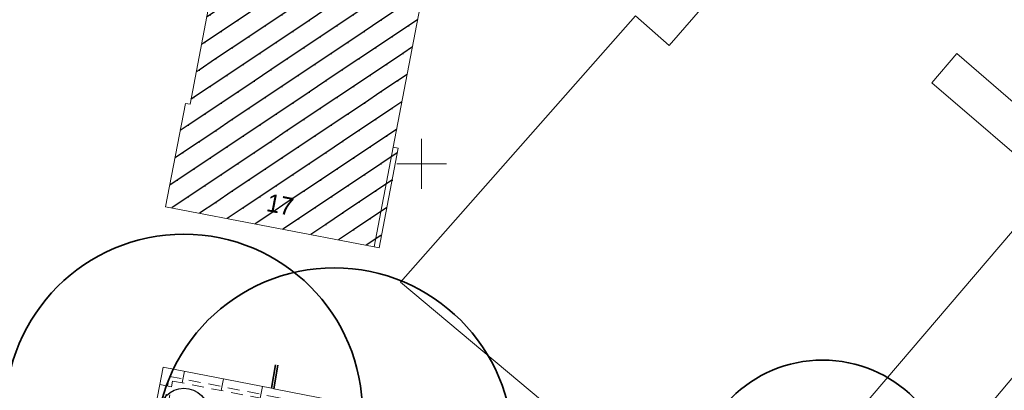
# Model space of a CAD drawing. Extents: x 353221 to 353679, y 5707809 to 5707957.
# Tile 12 of 21: x 353480 to 353529, y 5707889 to 5707907. Entities that reach past the tile are written whole.
import ezdxf

# ---------------------------------------------------------------- set-up
doc = ezdxf.new("R2010")
doc.units = 0
doc.header["$MEASUREMENT"] = 0
doc.linetypes.add('LINE_LT_0', pattern=[2, 1.2, -0.8])
doc.linetypes.add('LINE_LT_1', pattern=[1, 0.6, -0.4])
for name, color, linetype in [('ALK', 7, 'Continuous'), ('Bäume', 7, 'Continuous'), ('Gebäude', 7, 'Continuous'), ('Rinne', 7, 'Continuous'), ('Topographie', 7, 'Continuous'), ('Verm Rahmen P-1', 7, 'Continuous'), ('ZL_Linien', 7, 'Continuous')]:
    doc.layers.add(name, color=color, linetype=linetype)
doc.styles.add('2003', font='txt', dxfattribs={"height": 1})

# ---------------------------------------------------------------- blocks, each defined once
blk = doc.blocks.new('2502')
at = {"color": 1, "lineweight": 18, "true_color": 0xff0000}
blk.add_line((0, -1.2), (0, 0), dxfattribs=at)
blk = doc.blocks.new('SymLine17')
at = {"xscale": 0.5, "yscale": 0.5}
for p, rotation in [((353488.059, 5707889.57), 348.9093910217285), ((353486.813, 5707888.893), 79.13325119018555), ((353490.022, 5707889.186), 348.9093910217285), ((353491.984, 5707888.801), 348.9093910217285), ((353486.436, 5707886.929), 79.13325119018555)]:
    blk.add_blockref('2502', p, dxfattribs=dict(at, rotation=rotation))

msp = doc.modelspace()

# ---------------------------------------------------------------- hatches: boundary and pattern name
at = {"layer": 'Gebäude', "true_color": 0xff0000}
h = msp.add_hatch(dxfattribs=at)
h.set_pattern_fill('STRATIS_AreaStyle125', color=1, style=0, pattern_type=2)
h.set_pattern_definition([(-146.2796, (353487.105, 5707954.0841), (-0.276616, -1.386897), [0, 0, 1])])
h.paths.add_polyline_path([(353497.327, 5707954.084), (353539.082, 5707954.084), (353537.884, 5707947.789), (353538.003, 5707947.764), (353537.173, 5707943.416), (353535.725, 5707943.705), (353535.625, 5707943.219), (353531.001, 5707944.139), (353531.101, 5707944.625), (353507.862, 5707949.26), (353504.128, 5707929.772), (353504.366, 5707929.723), (353502.543, 5707920.212), (353502.295, 5707920.253), (353498.574, 5707900.836), (353498.822, 5707900.795), (353497.855, 5707895.783), (353497.617, 5707895.832), (353487.105, 5707897.843), (353488.11, 5707903.035), (353488.338, 5707902.995), (353492.012, 5707922.245), (353491.764, 5707922.295), (353493.586, 5707931.795), (353493.824, 5707931.745), (353497.547, 5707951.183), (353496.802, 5707951.323)])

# ---------------------------------------------------------------- linework, layer by layer
at = {"layer": 'ALK', "color": 1, "lineweight": 18, "true_color": 0xff0000}
for points in [[(353338.914, 5707954.084), (353331.532, 5707909.591), (353354.915, 5707905.115), (353369.702, 5707902.282), (353426.952, 5707891.299), (353491.369, 5707878.939), (353516.874, 5707873.934), (353521.891, 5707879.894), (353526.985, 5707885.943), (353532.535, 5707892.535), (353535.309, 5707895.83), (353540.449, 5707901.936), (353541.152, 5707902.771), (353536.668, 5707906.617), (353532.493, 5707910.19), (353532.272, 5707910.389), (353521.855, 5707919.321), (353535.83, 5707933.866), (353546.473, 5707944.95), (353550.63, 5707949.278), (353550.074, 5707949.754), (353554.297, 5707954.084)], [(353584.729, 5707954.084), (353582.102, 5707950.978), (353578.6, 5707946.839), (353568.053, 5707934.374), (353554.29, 5707918.13), (353546.692, 5707909.287), (353544.192, 5707906.388), (353541.152, 5707902.771), (353540.449, 5707901.936), (353535.309, 5707895.83), (353532.535, 5707892.535), (353526.985, 5707885.943), (353521.891, 5707879.894), (353516.874, 5707873.934), (353514.114, 5707871.159), (353505.949, 5707862.982), (353502.648, 5707859.675), (353490.341, 5707847.346), (353484.965, 5707841.961), (353469.016, 5707817.132), (353465.452, 5707811.584)]]:
    msp.add_lwpolyline(points, dxfattribs=at)
at = {"layer": 'Bäume', "color": 3, "lineweight": 35, "true_color": 0x00ff00}
for centre, radius in [((353488.028, 5707887.462), 9), ((353495.605, 5707885.768), 9), ((353520.198, 5707883.63), 6.5)]:
    msp.add_circle(centre, radius, dxfattribs=at)
at = {"layer": 'Bäume', "color": 3, "lineweight": 25, "true_color": 0x00ff00}
msp.add_circle((353488.028, 5707887.462), 1.25, dxfattribs=at)
at = {"layer": 'Gebäude', "color": 1, "lineweight": 18, "true_color": 0xff0000}
msp.add_lwpolyline([(353497.327, 5707954.084), (353496.802, 5707951.323), (353497.547, 5707951.183), (353493.824, 5707931.745), (353493.586, 5707931.795), (353491.764, 5707922.295), (353492.012, 5707922.245), (353488.338, 5707902.995), (353488.11, 5707903.035), (353487.105, 5707897.843), (353497.617, 5707895.832), (353497.855, 5707895.783), (353498.822, 5707900.795), (353498.574, 5707900.836), (353502.295, 5707920.253), (353502.543, 5707920.212), (353504.366, 5707929.723), (353504.128, 5707929.772), (353507.862, 5707949.26), (353531.101, 5707944.625)], dxfattribs=at)
msp.add_lwpolyline([(353497.617, 5707895.832), (353497.855, 5707895.783), (353498.822, 5707900.795), (353498.574, 5707900.836), (353497.617, 5707895.832)], close=True, dxfattribs=at)
at = {"layer": 'Rinne', "color": 1, "linetype": 'LINE_LT_0', "lineweight": 35, "true_color": 0xff0000}
for p, q in [((353492.439, 5707888.712, 41.434), (353492.639, 5707889.908, 41.465)), ((353492.557, 5707888.689, 41.434), (353492.757, 5707889.888, 41.465))]:
    msp.add_line(p, q, dxfattribs=at)
at = {"layer": 'Topographie', "color": 1, "lineweight": 18, "true_color": 0xff0000}
msp.add_lwpolyline([(353492.439, 5707888.712), (353492.557, 5707888.689)], dxfattribs=at)
for points in [[(353486.248, 5707885.947, 41.791), (353486.984, 5707889.781, 41.698), (353492.439, 5707888.712, 41.434)], [(353492.557, 5707888.689, 41.434), (353497.794, 5707887.668, 41.777), (353496.99, 5707883.653, 41.837)]]:
    msp.add_polyline3d(points, dxfattribs=at)
at = {"layer": 'Topographie', "color": 1, "linetype": 'LINE_LT_1', "lineweight": 18, "true_color": 0xff0000}
msp.add_polyline3d([(353486.639, 5707885.863, 41.797), (353487.301, 5707889.311, 41.698), (353492.48, 5707888.296, 41.434), (353497.323, 5707887.352, 41.777), (353496.599, 5707883.737, 41.842)], dxfattribs=at)
at = {"layer": 'Topographie', "color": 1, "linetype": 'LINE_LT_1', "lineweight": 13, "true_color": 0xff0000}
msp.add_polyline3d([(353486.837, 5707885.833, 41.791), (353487.46, 5707889.076, 0), (353492.323, 5707888.123, 41.434)], dxfattribs=at)
at = {"layer": 'Verm Rahmen P-1', "color": 1, "lineweight": 13, "true_color": 0xff0000}
for p, q in [((353500, 5707898.75), (353500, 5707901.25)), ((353498.75, 5707900), (353501.25, 5707900))]:
    msp.add_line(p, q, dxfattribs=at)
at = {"layer": 'ZL_Linien', "color": 254, "lineweight": 13, "true_color": 0xdcdcdc}
msp.add_polyline3d([(353536.553, 5707897.274, 0), (353526.961, 5707905.543, 0), (353525.698, 5707904.067, 0), (353531.729, 5707898.906, 0), (353515.623, 5707880.084, 0), (353498.936, 5707894.055, 0), (353510.769, 5707907.441, 0), (353512.474, 5707905.956, 0), (353517.447, 5707911.665, 0), (353521.387, 5707908.233, 0), (353522.221, 5707909.191, 0), (353516.205, 5707914.43, 0), (353512.131, 5707910.161, 0), (353507.862, 5707913.46, 0), (353510.966, 5707916.953, 0), (353506.309, 5707921.221, 0), (353513.489, 5707930.536, 0), (353527.266, 5707942.76, 0), (353535.992, 5707934.034, 0)], dxfattribs=at)

# ---------------------------------------------------------------- block references
at = {"layer": 'Topographie'}
msp.add_blockref('SymLine17', (0, 0), dxfattribs=at)

# ---------------------------------------------------------------- texts
at = {"layer": 'Gebäude', "color": 7, "true_color": 0xffffff, "insert": (353492.88, 5707897.947), "char_height": 0.9, "attachment_point": 5, "rotation": 349.1698, "line_spacing_factor": 0.959981, "style": '2003'}
msp.add_mtext('17', dxfattribs=at)

doc.saveas('drawing.dxf')
